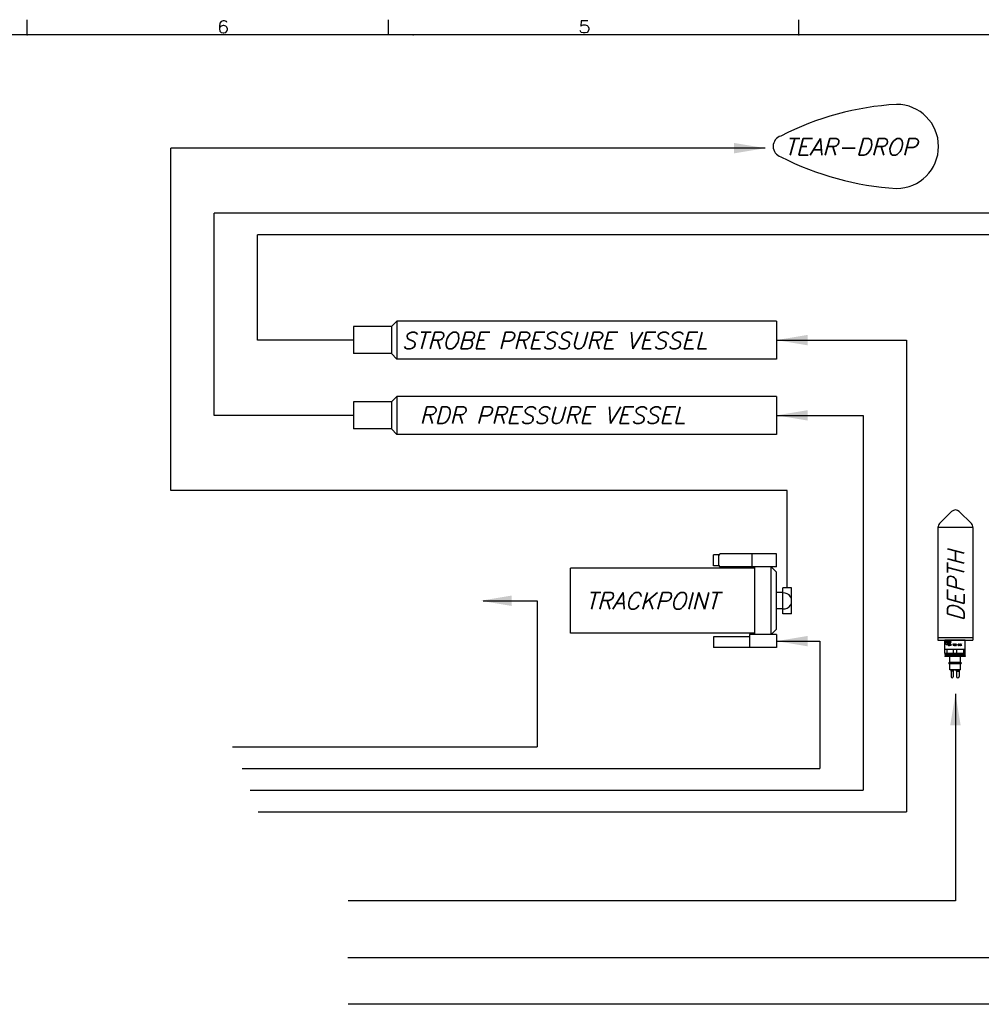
# Model space of a CAD drawing. Extents: x -181 to 162, y 84 to 272.
# Tile 62 of 85: x -98 to -54, y 226 to 272. Entities that reach past the tile are written whole.
import ezdxf
from ezdxf.enums import TextEntityAlignment as Align

# ---------------------------------------------------------------- set-up
doc = ezdxf.new("R2010")
doc.units = 0
doc.header["$LTSCALE"] = 1.5
doc.header["$MEASUREMENT"] = 0
for name, color, linetype in [('DEVICE_RDF', 123, 'CONTINUOUS'), ('DEVICE_STROBE', 161, 'CONTINUOUS'), ('DEVICE_TRACKPOINT', 212, 'CONTINUOUS'), ('FUCKED_UP_WIRE_HEAD', 1, 'CONTINUOUS'), ('SENSOR_DEPTH', 140, 'CONTINUOUS'), ('TTLBOX', 111, 'CONTINUOUS')]:
    doc.layers.add(name, color=color, linetype=linetype)
doc.styles.add('78ROM', font='ROMAND', dxfattribs={"width": 0.75, "height": 0.078})
doc.styles.add('ENGR', font='Romans', dxfattribs={"oblique": 15})
doc.styles.add('ROMAND', font='Romand', dxfattribs={"height": 0.1})

# ---------------------------------------------------------------- blocks, each defined once
blk = doc.blocks.new('BORDER')
at = {"layer": 'TTLBOX'}
for p, q in [((-15.5625, 15.75), (-15.5625, 15.875)), ((-13.1337, 15.75), (-13.1337, 15.875)), ((-10.375, 15.75), (-10.375, 15.875)), ((0, 15.75), (-20.75, 15.75))]:
    blk.add_line(p, q, dxfattribs=at)
for p in [(-15.5625, 15.75), (-12.9688, 15.75), (-10.375, 15.75)]:
    blk.add_point(p, dxfattribs=at)
at = {"layer": 'TTLBOX', "style": 'ROMAND'}
for s, p in [('6', (-14.2454, 15.7661)), ('5', (-11.8166, 15.7661))]:
    blk.add_text(s, height=0.1, dxfattribs=at).set_placement(p, align=Align.CENTER)
blk = doc.blocks.new('BBORDER')
at = {"layer": 'TTLBOX', "xscale": 0.7619047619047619, "yscale": 0.625, "zscale": 0.7619047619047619}
blk.add_blockref('BORDER', (0, 0), dxfattribs=at)

msp = doc.modelspace()

# ---------------------------------------------------------------- linework, layer by layer
at = {"layer": 'DEVICE_RDF'}
for p, q in [((-80.98287, 254.2783), (-81.23287, 254.0283)), ((-63.48287, 254.2783), (-80.98287, 254.2783)), ((-80.98287, 254.2783), (-80.98287, 252.5283)), ((-63.48287, 254.2783), (-63.48287, 252.5283)), ((-82.98287, 254.0283), (-82.98287, 252.7783)), ((-81.23287, 254.0283), (-82.98287, 254.0283)), ((-81.23287, 254.0283), (-81.23287, 252.7783)), ((-81.23287, 252.7783), (-82.98287, 252.7783)), ((-80.98287, 252.5283), (-81.23287, 252.7783)), ((-63.48287, 252.5283), (-80.98287, 252.5283))]:
    msp.add_line(p, q, dxfattribs=at)
at = {"layer": 'DEVICE_STROBE'}
for p, q in [((-81.23287, 257.49767), (-82.98287, 257.49767)), ((-82.98287, 257.49767), (-82.98287, 256.24767)), ((-80.98287, 257.74767), (-81.23287, 257.49767)), ((-81.23287, 257.49767), (-81.23287, 256.24767)), ((-63.48287, 257.74767), (-80.98287, 257.74767)), ((-80.98287, 257.74767), (-80.98287, 255.99767)), ((-63.48287, 257.74767), (-63.48287, 255.99767)), ((-81.23287, 256.24767), (-82.98287, 256.24767)), ((-80.98287, 255.99767), (-81.23287, 256.24767)), ((-63.48287, 255.99767), (-80.98287, 255.99767))]:
    msp.add_line(p, q, dxfattribs=at)
at = {"layer": 'DEVICE_TRACKPOINT'}
for p, q in [((-66.38287, 246.47019), (-66.38287, 246.97019)), ((-66.13287, 246.97019), (-66.38287, 246.97019)), ((-66.13287, 246.48269), (-66.13287, 246.95769)), ((-63.48287, 247.02019), (-66.07037, 247.02019)), ((-64.60787, 246.42019), (-64.60787, 247.02019)), ((-63.48287, 246.42019), (-63.48287, 247.02019)), ((-66.13287, 246.47019), (-66.38287, 246.47019)), ((-64.48287, 246.35769), (-72.98287, 246.35769)), ((-72.98287, 243.35769), (-72.98287, 246.35769)), ((-63.48287, 246.42019), (-66.07037, 246.42019)), ((-63.73287, 246.42019), (-64.48287, 246.42019)), ((-64.48287, 243.29519), (-64.48287, 246.42019)), ((-63.73287, 246.42019), (-63.48287, 246.17019)), ((-63.73287, 243.29519), (-63.73287, 246.42019)), ((-63.48287, 243.54519), (-63.48287, 246.17019)), ((-63.18287, 245.23269), (-63.48287, 245.23269)), ((-63.18287, 244.25769), (-63.18287, 245.45769)), ((-62.78287, 245.45769), (-63.18287, 245.45769)), ((-62.78287, 244.25769), (-62.78287, 245.45769)), ((-63.18287, 244.48269), (-63.48287, 244.48269)), ((-62.78287, 244.25769), (-63.18287, 244.25769)), ((-64.48287, 243.35769), (-72.98287, 243.35769)), ((-64.73287, 243.29519), (-64.73287, 242.69519)), ((-63.48287, 243.29519), (-64.73287, 243.29519)), ((-63.73287, 243.29519), (-64.48287, 243.29519)), ((-63.73287, 243.29519), (-63.48287, 243.54519)), ((-63.48287, 243.29519), (-63.48287, 242.69519)), ((-64.73287, 243.19519), (-66.38287, 243.19519)), ((-66.38287, 243.19519), (-66.38287, 242.69519)), ((-63.48287, 242.69519), (-66.38287, 242.69519))]:
    msp.add_line(p, q, dxfattribs=at)
for centre, radius, start, end in [((-57.14629, 254.33887), 13.42376, 93.431564, 117.169179), ((-57.94978, 265.80107), 1.9375, 270, 90), ((-63.13728, 265.80107), 0.5, 106.087703, 253.912297), ((-57.14629, 277.26326), 13.42376, 242.830821, 266.568436), ((-66.07037, 246.95769), 0.0625, 90, 180), ((-66.07037, 246.48269), 0.0625, 180, 270), ((-63.15291, 244.85157), 0.37009, 265.356708, 94.643292)]:
    msp.add_arc(centre, radius, start, end, dxfattribs=at)
at = {"layer": 'FUCKED_UP_WIRE_HEAD'}
for p, q in [((-63.99756, 265.72076), (-91.39905, 265.72076)), ((-91.39905, 249.93393), (-91.39905, 265.72076)), ((-21.26254, 262.72076), (-89.39905, 262.72076)), ((-89.39905, 253.4033), (-89.39905, 262.72076)), ((-22.26254, 261.72076), (-87.39905, 261.72076)), ((-87.39905, 256.87267), (-87.39905, 261.72076)), ((-82.98287, 256.87267), (-87.39905, 256.87267)), ((-63.48287, 256.87267), (-57.48287, 256.87267)), ((-57.48287, 256.87267), (-57.48287, 235.12697)), ((-82.98287, 253.4033), (-89.39905, 253.4033)), ((-63.48287, 253.4033), (-59.48287, 253.4033)), ((-59.48287, 253.4033), (-59.48287, 236.12697)), ((-62.98287, 249.93393), (-91.39905, 249.93393)), ((-62.98287, 245.45769), (-62.98287, 249.93393)), ((-76.99905, 244.85769), (-74.51281, 244.85769)), ((-74.51281, 244.85769), (-74.51281, 238.12697)), ((-63.48287, 242.99519), (-61.48287, 242.99519)), ((-61.48287, 242.99519), (-61.48287, 237.12697)), ((-55.23279, 240.56048), (-55.23279, 231.0281)), ((-88.5546, 238.12697), (-74.51281, 238.12697)), ((-88.11229, 237.12697), (-61.48287, 237.12697)), ((-87.74036, 236.12697), (-59.48287, 236.12697)), ((-87.37053, 235.12697), (-57.48287, 235.12697)), ((-55.23279, 231.0281), (-83.21631, 231.0281)), ((-51.84776, 228.40454), (-83.24331, 228.40454)), ((-27.62628, 226.25466), (-83.21631, 226.25466))]:
    msp.add_line(p, q, dxfattribs=at)
for points in [[(-65.43756, 265.96076), (-63.99756, 265.72076), (-65.43756, 265.48076)], [(-62.04287, 256.63267), (-63.48287, 256.87267), (-62.04287, 257.11267)], [(-62.04287, 253.1633), (-63.48287, 253.4033), (-62.04287, 253.6433)], [(-75.68687, 244.61769), (-77.12687, 244.85769), (-75.68687, 245.09769)], [(-62.04287, 242.75519), (-63.48287, 242.99519), (-62.04287, 243.23519)], [(-55.47279, 239.12048), (-55.23279, 240.56048), (-54.99279, 239.12048)]]:
    msp.add_solid(points, dxfattribs=at)
at = {"layer": 'SENSOR_DEPTH'}
for p, q in [((-55.40957, 248.97053), (-55.96457, 248.41553)), ((-55.05602, 248.97053), (-54.50102, 248.41553)), ((-56.03779, 248.23875), (-56.03779, 243.04375)), ((-54.42779, 248.23875), (-56.03779, 248.23875)), ((-54.42779, 248.23875), (-54.42779, 243.04375)), ((-56.03779, 243.16875), (-54.42779, 243.16875)), ((-56.03779, 243.04375), (-54.42779, 243.04375)), ((-55.71687, 242.41875), (-55.71687, 243.04375)), ((-54.77937, 243.04375), (-55.71687, 243.04375)), ((-55.7128, 243.03975), (-55.71687, 243.03568)), ((-55.67112, 242.92975), (-55.67112, 243.03975)), ((-55.52712, 242.92975), (-55.67112, 242.92975)), ((-55.52712, 242.92975), (-55.52712, 243.04375)), ((-54.99877, 243.04375), (-55.46682, 243.04375)), ((-54.77937, 242.41875), (-54.77937, 243.04375)), ((-54.77937, 242.60625), (-55.71687, 242.60625)), ((-54.77937, 242.41875), (-55.71687, 242.41875)), ((-55.71612, 242.41875), (-55.67777, 242.39661)), ((-55.67777, 242.3875), (-55.71612, 242.36536)), ((-55.67777, 242.39661), (-55.67777, 242.3875)), ((-55.63731, 242.60625), (-55.63731, 242.41875)), ((-55.32742, 242.41875), (-55.32742, 242.60625)), ((-55.16881, 242.41875), (-55.16881, 242.60625)), ((-54.85892, 242.60625), (-54.85892, 242.41875)), ((-54.78012, 242.41875), (-54.81847, 242.39661)), ((-54.81847, 242.39661), (-54.81847, 242.3875)), ((-54.81847, 242.3875), (-54.78012, 242.36536)), ((-55.71612, 242.36536), (-55.71612, 242.35625)), ((-55.71612, 242.35625), (-55.67777, 242.33411)), ((-55.67777, 242.325), (-55.71612, 242.30286)), ((-55.71612, 242.30286), (-55.71612, 242.29375)), ((-54.78012, 242.29375), (-55.71612, 242.29375)), ((-55.67777, 242.33411), (-55.67777, 242.325)), ((-55.49912, 242.00975), (-55.49912, 242.29375)), ((-54.99712, 242.00975), (-55.49912, 242.00975)), ((-54.99712, 241.94975), (-55.49912, 241.94975)), ((-55.49912, 241.66875), (-55.49912, 241.94975)), ((-54.99712, 242.00975), (-54.99712, 242.29375)), ((-54.99712, 241.66875), (-54.99712, 241.94975)), ((-54.78012, 242.35625), (-54.81847, 242.33411)), ((-54.81847, 242.33411), (-54.81847, 242.325)), ((-54.81847, 242.325), (-54.78012, 242.30286)), ((-54.78012, 242.36536), (-54.78012, 242.35625)), ((-54.78012, 242.30286), (-54.78012, 242.29375)), ((-54.99712, 241.66875), (-55.49912, 241.66875)), ((-55.44512, 241.66875), (-55.44512, 241.63375)), ((-55.32112, 241.63375), (-55.44512, 241.63375)), ((-55.42912, 241.61875), (-55.44512, 241.63375)), ((-55.33712, 241.61875), (-55.42912, 241.61875)), ((-55.42912, 241.61875), (-55.42912, 241.34475)), ((-55.33712, 241.61875), (-55.32112, 241.63375)), ((-55.33712, 241.61875), (-55.33712, 241.34475)), ((-55.32112, 241.66875), (-55.32112, 241.63375)), ((-55.20162, 241.63375), (-55.20162, 241.66875)), ((-55.18562, 241.61875), (-55.20162, 241.63375)), ((-55.20162, 241.63375), (-55.04462, 241.63375)), ((-55.18562, 241.61875), (-55.18562, 241.36125)), ((-55.18562, 241.61875), (-55.06062, 241.61875)), ((-55.06062, 241.61875), (-55.04462, 241.63375)), ((-55.06062, 241.61875), (-55.06062, 241.36125)), ((-55.04462, 241.63375), (-55.04462, 241.66875))]:
    msp.add_line(p, q, dxfattribs=at)
at = {"layer": 'SENSOR_DEPTH', "color": 7}
for p, q in [((-55.67112, 242.99305), (-55.71687, 242.9473)), ((-55.64602, 242.92975), (-55.70721, 242.86856)), ((-55.55763, 242.92975), (-55.65256, 242.83482)), ((-55.46409, 242.93491), (-55.53255, 242.86644)), ((-55.44905, 243.03834), (-55.52712, 242.96027))]:
    msp.add_line(p, q, dxfattribs=at)
at = {"layer": 'SENSOR_DEPTH', "color": 5}
for p, q in [((-54.81847, 242.39206), (-55.71612, 242.36081)), ((-54.91094, 242.41875), (-55.67777, 242.39206)), ((-54.81847, 242.32956), (-55.71612, 242.29831)), ((-54.78012, 242.36081), (-55.67777, 242.32956)), ((-54.78012, 242.29831), (-54.91094, 242.29375))]:
    msp.add_line(p, q, dxfattribs=at)
msp.add_lwpolyline([(-55.46216, 243.04375), (-55.42878, 243.02996), (-55.45627, 242.99066), (-55.43664, 242.96315), (-55.46216, 242.93957), (-55.49948, 242.84917), (-55.54464, 242.87275), (-55.61534, 242.81184), (-55.70763, 242.86882), (-55.71687, 242.86683)], dxfattribs=at)
at = {"layer": 'SENSOR_DEPTH', "color": 7, "const_width": 0.0533}
msp.add_lwpolyline([(-55.57203, 243.00404, 1), (-55.62619, 243.00404, 1)], format="xyb", close=True, dxfattribs=at)
at = {"layer": 'SENSOR_DEPTH'}
for centre, radius, start, end in [((-55.23279, 248.79375), 0.25, 45, 135), ((-55.78779, 248.23875), 0.25, 135, 180), ((-54.67779, 248.23875), 0.25, 360, 45), ((-55.50787, 241.97975), 0.03125, 73.739795, 286.260205), ((-54.98837, 241.97975), 0.03125, 253.739795, 106.260205), ((-55.38312, 241.34475), 0.046, 180, 0), ((-55.12312, 241.36125), 0.0625, 180, 0)]:
    msp.add_arc(centre, radius, start, end, dxfattribs=at)

# ---------------------------------------------------------------- block references
at = {"layer": 'TTLBOX', "xscale": 9, "yscale": 9, "zscale": 9}
msp.add_blockref('BBORDER', (8.69708, 182.34619), dxfattribs=at)

# ---------------------------------------------------------------- texts
at = {"layer": 'DEVICE_RDF', "style": 'ENGR', "oblique": 15}
msp.add_text('RDR PRESSURE VESSEL', height=0.7695, dxfattribs=at).set_placement((-79.93111, 253.02121))
at = {"layer": 'DEVICE_STROBE', "style": 'ENGR', "oblique": 15}
msp.add_text('STROBE PRESSURE VESSEL', height=0.7695, dxfattribs=at).set_placement((-80.76131, 256.46469))
at = {"layer": 'DEVICE_TRACKPOINT', "style": 'ENGR', "oblique": 15}
for s, p in [('TEAR-DROP', (-63.11104, 265.39141)), ('TRACKPOINT', (-72.27836, 244.46882))]:
    msp.add_text(s, height=0.7695, dxfattribs=at).set_placement(p)
at = {"layer": 'SENSOR_DEPTH', "style": 'ENGR', "oblique": 15}
msp.add_text('DEPTH', height=0.7695, rotation=90, dxfattribs=at).set_placement((-54.831, 243.91368))
at = {"layer": 'SENSOR_DEPTH', "color": 7, "style": '78ROM', "width": 0.75}
msp.add_text('XSG-BCL-HP', height=0.078, rotation=180, dxfattribs=at).set_placement((-55.24812, 242.825), align=Align.MIDDLE)

doc.saveas('drawing.dxf')
